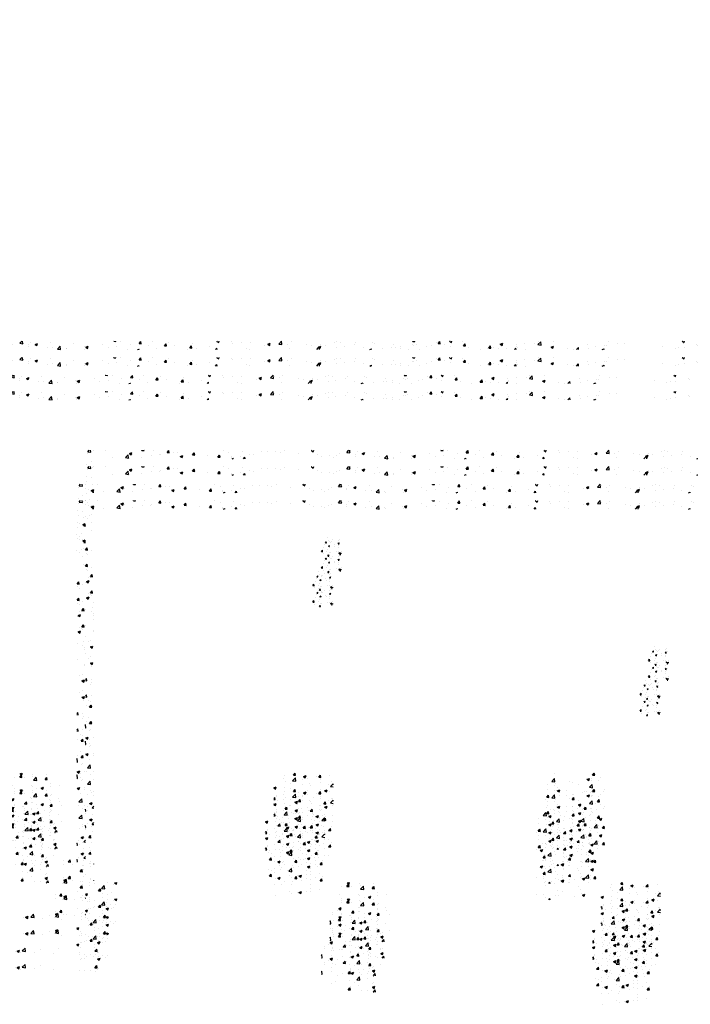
# Model space of a CAD drawing. Extents: x -210 to 4628, y -2287 to 14168.
# Tile 10 of 29: x 1304 to 1779, y 4024 to 4722. Entities that reach past the tile are written whole.
import ezdxf

# ---------------------------------------------------------------- set-up
doc = ezdxf.new("R2010")
doc.units = 0
doc.layers.get('0').update_dxf_attribs({"linetype": 'CONTINUOUS'})
for name, color, linetype in [('E1', 4, 'CONTINUOUS'), ('FIXT', 6, 'CONTINUOUS'), ('STRUCT', 2, 'CONTINUOUS')]:
    doc.layers.add(name, color=color, linetype=linetype)

# ---------------------------------------------------------------- blocks, each defined once
blk = doc.blocks.new('*X')
at = {"color": 0}
for p, q in [((781.2, 1845.1), (781.2, 1845.1)), ((781.9, 1847.1), (783.8, 1849.2)), ((781.9, 1847.1), (786.3, 1846.4)), ((786.3, 1846.4), (786, 1849.2)), ((790.6, 1849), (790.6, 1849)), ((807.1, 1848.9), (807.1, 1848.9)), ((835.2, 1838.8), (839.1, 1842.9)), ((839.7, 1838.2), (839.1, 1842.9)), ((841, 1844.6), (844.5, 1846)), ((841, 1844.6), (843.5, 1842.9)), ((843.5, 1842.9), (844.5, 1846)), ((845.4, 1843.7), (845.4, 1843.7)), ((858.6, 1849), (858.7, 1849.2)), ((858.6, 1849), (861.6, 1848.8)), ((861.6, 1848.8), (861.5, 1849.2)), ((872, 1841.7), (872, 1841.7)), ((874.6, 1848.7), (874.6, 1848.7)), ((883.4, 1842.7), (883.4, 1842.7)), ((884.5, 1843.4), (884.5, 1843.4)), ((894.5, 1845.9), (896.9, 1848.8)), ((894.5, 1845.9), (897.4, 1845.6)), ((897.4, 1845.6), (896.9, 1848.8)), ((903.5, 1845.9), (903.5, 1845.9)), ((909.1, 1846.2), (909.1, 1846.2)), ((912.9, 1840.6), (916.4, 1842)), ((915.4, 1838.9), (916.4, 1842)), ((930.3, 1842.7), (932.7, 1845.6)), ((930.3, 1842.7), (933.3, 1842.5)), ((933.3, 1842.5), (932.7, 1845.6)), ((952, 1841.2), (952, 1841.2)), ((966.2, 1839.6), (968.6, 1842.5)), ((969.2, 1839.3), (968.6, 1842.5)), ((974.1, 1849), (974.1, 1849)), ((981.2, 1846.2), (981.2, 1846.2)), ((1000.8, 1847.9), (1000.8, 1847.9)), ((1010.6, 1843.2), (1010.6, 1843.2)), ((1016.4, 1842.8), (1016.4, 1842.8)), ((1027.5, 1846.8), (1027.5, 1846.8)), ((1036.6, 1847), (1036.6, 1847)), ((1048, 1846.9), (1048, 1846.9)), ((1054.2, 1845.6), (1054.2, 1845.6)), ((1060.5, 1848.6), (1060.5, 1848.6)), ((1080.9, 1844.5), (1080.9, 1844.5)), ((1098.6, 1848.7), (1099.8, 1849.2)), ((1098.6, 1848.7), (1101.1, 1847.1)), ((1101.1, 1847.1), (1101.8, 1849.2)), ((1107.6, 1843.4), (1107.6, 1843.4)), ((1112.9, 1840.8), (1112.9, 1840.8)), ((1124.9, 1841.4), (1124.9, 1841.4)), ((1134.3, 1842.3), (1134.3, 1842.3)), ((1138.6, 1844.3), (1138.6, 1844.3)), ((1148.8, 1846.2), (1151.7, 1849.2)), ((1148.8, 1846.2), (1153.2, 1845.5)), ((1153.2, 1845.5), (1152.8, 1849.2)), ((1154.1, 1846.4), (1154.1, 1846.4)), ((1160.9, 1843.8), (1160.9, 1843.8)), ((1161, 1841.1), (1161, 1841.1)), ((1163.8, 1847.5), (1163.8, 1847.5)), ((1170.5, 1844.7), (1174, 1846.1)), ((1170.5, 1844.7), (1172.9, 1843)), ((1172.9, 1843), (1174, 1846.1)), ((1173.4, 1845.4), (1173.4, 1845.4)), ((1192.3, 1847.9), (1192.3, 1847.9)), ((1202.1, 1837.9), (1206, 1842)), ((1206.6, 1837.2), (1206, 1842)), ((1224.4, 1845.4), (1224.4, 1845.4)), ((1240.1, 1841.4), (1240.1, 1841.4)), ((1242.3, 1840.7), (1245.8, 1842.1)), ((1242.3, 1840.7), (1244.8, 1839)), ((1244.8, 1839), (1245.8, 1842.1)), ((1266.1, 1845.1), (1266.1, 1845.1)), ((1282, 1849), (1282.2, 1849.2)), ((1282, 1849), (1285, 1848.7)), ((1285, 1848.7), (1284.9, 1849.2)), ((1286.3, 1842.3), (1286.3, 1842.3)), ((1291.8, 1848.6), (1291.8, 1848.6)), ((1305.2, 1844.8), (1305.2, 1844.8)), ((1317.9, 1845.8), (1320.3, 1848.7)), ((1317.9, 1845.8), (1320.9, 1845.6)), ((1320.9, 1845.6), (1320.3, 1848.7)), ((1330.9, 1842.9), (1330.9, 1842.9)), ((1336.8, 1849), (1336.8, 1849)), ((1353.7, 1842.7), (1356.1, 1845.6)), ((1353.7, 1842.7), (1356.7, 1842.4)), ((1356.7, 1842.4), (1356.1, 1845.6)), ((1360.1, 1847.9), (1360.1, 1847.9)), ((1368, 1842.5), (1368, 1842.5)), ((1389.6, 1839.6), (1392, 1842.4)), ((1392.6, 1839.3), (1392, 1842.4)), ((1393.3, 1845.7), (1393.3, 1845.7)), ((1418.1, 1841.7), (1418.1, 1841.7)), ((1428, 1848.8), (1428.9, 1849.2)), ((1428, 1848.8), (1430.5, 1847.2)), ((1430.5, 1847.2), (1431.2, 1849.2)), ((1448.4, 1848.5), (1448.4, 1848.5)), ((1449.7, 1845.8), (1449.7, 1845.8)), ((1462.2, 1847.5), (1462.2, 1847.5)), ((1475.1, 1847.4), (1475.1, 1847.4)), ((1495.6, 1843.2), (1495.6, 1843.2)), ((1499.9, 1844.8), (1503.4, 1846.2)), ((1499.9, 1844.8), (1502.4, 1843.2)), ((1501.8, 1846.3), (1501.8, 1846.3)), ((1502.4, 1843.2), (1503.4, 1846.2)), ((1503.8, 1843.1), (1503.8, 1843.1)), ((1515.7, 1845.2), (1519.5, 1849.2)), ((1515.7, 1845.2), (1520.1, 1844.5)), ((1520.1, 1844.5), (1519.6, 1849.2)), ((1521.2, 1846.8), (1521.2, 1846.8)), ((1528.4, 1845.2), (1528.4, 1845.2)), ((1533, 1848.1), (1533, 1848.1)), ((1555.1, 1844), (1555.1, 1844)), ((1562.6, 1842.7), (1562.6, 1842.7)), ((1569.3, 1837.2), (1572.9, 1841)), ((1571.8, 1840.8), (1575.3, 1842.2)), ((1571.8, 1840.8), (1574.2, 1839.2)), ((1573.4, 1837.2), (1572.9, 1841)), ((1574.1, 1842.2), (1574.1, 1842.2)), ((1574.2, 1839.2), (1575.3, 1842.2)), ((1575.2, 1844.4), (1575.2, 1844.4)), ((1581.8, 1842.9), (1581.8, 1842.9)), ((1594.1, 1846.9), (1594.1, 1846.9)), ((1598, 1848.5), (1598, 1848.5)), ((1603.3, 1847.2), (1603.3, 1847.2)), ((1608.5, 1841.8), (1608.5, 1841.8)), ((1622.8, 1843.8), (1622.8, 1843.8)), ((1624.7, 1847.4), (1624.7, 1847.4)), ((1648.7, 1847.5), (1648.7, 1847.5)), ((1651.4, 1846.2), (1651.4, 1846.2)), ((1678.1, 1845.1), (1678.1, 1845.1)), ((1688.1, 1841.2), (1688.1, 1841.2)), ((1704.7, 1844), (1704.7, 1844)), ((1705.4, 1848.9), (1705.6, 1849.2)), ((1705.4, 1848.9), (1708.4, 1848.7)), ((1707, 1843.7), (1707, 1843.7)), ((1708.4, 1848.7), (1708.3, 1849.2)), ((1709.9, 1844.7), (1709.9, 1844.7)), ((1725, 1841.4), (1725, 1841.4)), ((1731.4, 1842.9), (1731.4, 1842.9)), ((1738.6, 1847.9), (1738.6, 1847.9)), ((1741.3, 1845.8), (1743.7, 1848.7)), ((1741.3, 1845.8), (1744.3, 1845.5)), ((1744.3, 1845.5), (1743.7, 1848.7)), ((1750.7, 1844.9), (1750.7, 1844.9)), ((1757.5, 1849), (1758.1, 1849.2)), ((1757.5, 1849), (1760, 1847.3)), ((1758.1, 1841.7), (1758.1, 1841.7)), ((1760, 1847.3), (1760.6, 1849.2)), ((1776, 1848.1), (1776, 1848.1)), ((1777.2, 1842.7), (1779.6, 1845.5)), ((1777.2, 1842.7), (1780.1, 1842.4)), ((1780.1, 1842.4), (1779.6, 1845.5)), ((1813, 1839.5), (1815.4, 1842.4)), ((1816, 1839.3), (1815.4, 1842.4)), ((1829.3, 1844.9), (1832.8, 1846.3)), ((1829.3, 1844.9), (1831.8, 1843.3)), ((1831.8, 1843.3), (1832.8, 1846.3)), ((1851.5, 1844.8), (1851.5, 1844.8)), ((1852.2, 1841.9), (1852.2, 1841.9)), ((1864, 1846.4), (1864, 1846.4)), ((1878.2, 1845.7), (1878.2, 1845.7)), ((1882.6, 1844.3), (1886.5, 1848.3)), ((1882.6, 1844.3), (1887, 1843.6)), ((1882.7, 1844.9), (1882.7, 1844.9)), ((1882.9, 1848.9), (1882.9, 1848.9)), ((1887, 1843.6), (1886.5, 1848.3)), ((1901.2, 1840.9), (1904.7, 1842.3)), ((1901.2, 1840.9), (1903.7, 1839.3)), ((1903.7, 1839.3), (1904.7, 1842.3)), ((1903.9, 1849.2), (1903.9, 1849.2)), ((1953, 1843.9), (1953, 1843.9)), ((1964.4, 1841.6), (1964.4, 1841.6)), ((1976.9, 1843.3), (1976.9, 1843.3)), ((1980.2, 1843), (1980.2, 1843)), ((1982.2, 1848.9), (1982.2, 1848.9)), ((1995.8, 1845.8), (1995.8, 1845.8)), ((2005.4, 1846.2), (2005.4, 1846.2)), ((2059.6, 1841.4), (2059.6, 1841.4)), ((2086.9, 1849.1), (2087.2, 1849.2)), ((2086.9, 1849.1), (2089.4, 1847.4)), ((2088.8, 1846.4), (2088.8, 1846.4)), ((2089.4, 1847.4), (2090, 1849.2)), ((2107.7, 1843.8), (2107.7, 1843.8)), ((2108.8, 1842.7), (2108.8, 1842.7)), ((780.6, 1828.5), (780.6, 1828.5)), ((787.1, 1833.7), (787.1, 1833.7)), ((816.3, 1838.7), (816.3, 1838.7)), ((835.2, 1838.8), (839.7, 1838.2)), ((840.5, 1837.6), (840.5, 1837.6)), ((857.5, 1839), (857.5, 1839)), ((912.9, 1840.6), (915.4, 1838.9)), ((966.2, 1839.6), (969.2, 1839.3)), ((984.9, 1838.6), (984.9, 1838.6)), ((985.4, 1840), (985.4, 1840)), ((986.2, 1837.2), (988.2, 1838)), ((988, 1837.2), (988.2, 1838)), ((997.5, 1840.3), (997.5, 1840.3)), ((1002.6, 1837.2), (1004.5, 1839.3)), ((1004.9, 1837.2), (1004.5, 1839.3)), ((1129.3, 1839.6), (1129.3, 1839.6)), ((1187.7, 1840), (1187.7, 1840)), ((1195.2, 1840.4), (1195.2, 1840.4)), ((1202.1, 1837.9), (1206.6, 1837.2)), ((1214.4, 1838.9), (1214.4, 1838.9)), ((1214.9, 1838.2), (1214.9, 1838.2)), ((1241, 1837.7), (1241, 1837.7)), ((1273.8, 1840.7), (1273.8, 1840.7)), ((1301.8, 1837.9), (1301.8, 1837.9)), ((1315.4, 1837.2), (1317.7, 1838.1)), ((1317.4, 1837.2), (1317.7, 1838.1)), ((1342.4, 1838.9), (1342.4, 1838.9)), ((1386.7, 1837.5), (1386.7, 1837.5)), ((1389.6, 1839.6), (1392.6, 1839.3)), ((1399.2, 1839.2), (1399.2, 1839.2)), ((1426.1, 1837.2), (1427.9, 1839.3)), ((1428.3, 1837.2), (1427.9, 1839.3)), ((1469.6, 1839.5), (1469.6, 1839.5)), ((1474.7, 1838.1), (1474.7, 1838.1)), ((1531.1, 1838.6), (1531.1, 1838.6)), ((1597.5, 1840.6), (1597.5, 1840.6)), ((1635.2, 1840.7), (1635.2, 1840.7)), ((1644.5, 1837.2), (1647.1, 1838.2)), ((1646.8, 1837.2), (1647.1, 1838.2)), ((1661.9, 1839.5), (1661.9, 1839.5)), ((1675.5, 1839.6), (1675.5, 1839.6)), ((1680.7, 1839.7), (1680.7, 1839.7)), ((1688.6, 1838.4), (1688.6, 1838.4)), ((1699.1, 1837.6), (1699.1, 1837.6)), ((1715.3, 1837.3), (1715.3, 1837.3)), ((1784.8, 1840.6), (1784.8, 1840.6)), ((1801, 1838.1), (1801, 1838.1)), ((1811.5, 1839.5), (1811.5, 1839.5)), ((1813, 1839.5), (1816, 1839.3)), ((1819.9, 1840.6), (1819.9, 1840.6)), ((1827, 1838.7), (1827, 1838.7)), ((1838.2, 1838.3), (1838.2, 1838.3)), ((1849.5, 1837.2), (1851.3, 1839.3)), ((1851.7, 1837.2), (1851.3, 1839.3)), ((1853.6, 1839.9), (1853.6, 1839.9)), ((1864.9, 1837.2), (1864.9, 1837.2)), ((1923.9, 1838.9), (1923.9, 1838.9)), ((1932.8, 1837.5), (1932.8, 1837.5)), ((1937.1, 1837.2), (1939.8, 1840.1)), ((1940.2, 1837.2), (1939.8, 1840.1)), ((1954.5, 1839.5), (1954.5, 1839.5)), ((1973.7, 1837.2), (1976.5, 1838.3)), ((1976.2, 1837.2), (1976.5, 1838.3)), ((2077.3, 1838.5), (2077.3, 1838.5)), ((2081.7, 1840), (2081.7, 1840)), ((2089.8, 1840.2), (2089.8, 1840.2)), ((788.1, 1824.6), (788.1, 1824.6)), ((779.9, 1811.8), (779.9, 1811.8)), ((779.3, 1795.2), (779.3, 1795.2)), ((782.7, 1794), (782.7, 1794)), ((786.8, 1792.2), (790.3, 1793.6)), ((786.8, 1792.2), (789.3, 1790.6)), ((788.5, 1790.1), (790.7, 1792.4)), ((788.5, 1790.1), (790.7, 1789.8)), ((789.3, 1790.6), (790.3, 1793.6)), ((778.7, 1778.5), (778.7, 1778.5)), ((782.1, 1775.9), (782.1, 1775.9)), ((784.6, 1779.3), (784.6, 1779.3)), ((787, 1770.3), (787, 1770.3)), ((787.8, 1758.7), (787.8, 1758.7)), ((778.8, 1708), (781.2, 1710.9)), ((778.8, 1708), (781.7, 1707.7)), ((780, 1703.7), (780, 1703.7)), ((781.7, 1707.7), (781.2, 1710.9)), ((781.6, 1701.8), (781.6, 1701.8)), ((786.8, 1707), (786.8, 1707)), ((779.3, 1685.6), (779.3, 1685.6)), ((780.2, 1663.3), (783.7, 1664.7)), ((780.2, 1663.3), (782.7, 1661.7)), ((782.4, 1669.5), (782.4, 1669.5)), ((782.7, 1661.7), (783.7, 1664.7)), ((785.1, 1668.4), (785.1, 1668.4)), ((785.7, 1670.4), (788.1, 1673.3)), ((785.7, 1670.4), (788.7, 1670.1)), ((788.7, 1670.1), (788.1, 1673.3)), ((788.6, 1649.7), (788.6, 1649.7)), ((786.7, 1643.7), (786.7, 1643.7)), ((790.4, 1633.1), (790.4, 1633.1)), ((778.9, 1624.1), (778.9, 1624.1)), ((789.4, 1617.4), (789.4, 1617.4)), ((789.7, 1615), (789.7, 1615)), ((782.4, 1578.1), (782.4, 1578.1)), ((786.5, 1580.4), (786.5, 1580.4)), ((785.7, 1570.7), (789.2, 1572)), ((785.7, 1570.7), (788.2, 1569)), ((785.9, 1572), (785.9, 1572)), ((788.2, 1569), (789.2, 1572)), ((1581.6, 1563.7), (1582.8, 1565.2)), ((1581.6, 1563.7), (1583.1, 1563.6)), ((1583.1, 1563.6), (1582.8, 1565.2)), ((1584.1, 1570.7), (1584.1, 1570.7)), ((1585.6, 1566.9), (1585.6, 1566.9)), ((1587.5, 1565.9), (1587.5, 1565.9)), ((1588.7, 1564.2), (1588.7, 1564.2)), ((1590.1, 1565.2), (1590.1, 1565.2)), ((1591.9, 1567.7), (1591.9, 1567.7)), ((1599.5, 1562.2), (1600.7, 1563.6)), ((1599.5, 1562.2), (1601, 1562)), ((1600.1, 1567.5), (1600.1, 1567.5)), ((1601, 1562), (1600.7, 1563.6)), ((1601.4, 1569), (1601.4, 1569)), ((1602.1, 1563.7), (1602.1, 1563.7)), ((1575.8, 1551.5), (1577.4, 1553.2)), ((1576, 1551.1), (1577.7, 1550.8)), ((1577.7, 1550.8), (1577.5, 1553.2)), ((1578.7, 1548), (1578.7, 1548)), ((1579, 1557.1), (1579, 1557.1)), ((1580.6, 1561.4), (1580.6, 1561.4)), ((1583.7, 1551.5), (1583.7, 1551.5)), ((1585.1, 1554), (1585.1, 1554)), ((1585.3, 1557.9), (1585.3, 1557.9)), ((1585.8, 1559.1), (1587.5, 1559.8)), ((1585.8, 1559.1), (1587, 1558.3)), ((1586.9, 1549.3), (1586.9, 1549.3)), ((1587, 1558.3), (1587.5, 1559.8)), ((1587.2, 1557.6), (1587.2, 1557.6)), ((1588.2, 1549.3), (1588.2, 1549.3)), ((1594, 1560.9), (1594, 1560.9)), ((1594.8, 1559.1), (1594.8, 1559.1)), ((1597.1, 1551), (1597.1, 1551)), ((1599.5, 1550.9), (1599.5, 1550.9)), ((1599.7, 1556.5), (1599.7, 1556.5)), ((1599.8, 1559.2), (1599.8, 1559.2)), ((1600.7, 1549.1), (1602.5, 1549.8)), ((1600.7, 1549.1), (1602, 1548.2)), ((1602, 1548.2), (1602.5, 1549.8)), ((1602.2, 1547), (1604.1, 1549.1)), ((1604, 1551.3), (1604, 1551.3)), ((1604.2, 1548.1), (1604.1, 1549.1)), ((787.6, 1542.8), (787.6, 1542.8)), ((1585.1, 1544.9), (1586.3, 1546.4)), ((1585.1, 1544.9), (1586.6, 1544.8)), ((1586.6, 1544.8), (1586.3, 1546.4)), ((1602.2, 1547), (1603.3, 1546.9)), ((778.7, 1524.4), (780, 1526)), ((778.7, 1523), (780.6, 1522.8)), ((780.6, 1522.8), (780, 1526)), ((787, 1524.7), (787, 1524.7)), ((786.4, 1517.1), (786.4, 1517.1)), ((783, 1494.5), (783, 1494.5)), ((779.6, 1487.8), (779.6, 1487.8)), ((784.5, 1485.5), (786.9, 1488.3)), ((784.5, 1485.5), (787.5, 1485.2)), ((787.5, 1485.2), (786.9, 1488.3)), ((778.7, 1460.5), (778.8, 1460.6)), ((778.7, 1455.9), (779.4, 1455.8)), ((779.4, 1455.8), (778.8, 1460.6)), ((783.8, 1462.3), (783.8, 1462.3)), ((784.9, 1452.5), (784.9, 1452.5)), ((786.2, 1453.8), (786.2, 1453.8)), ((779.1, 1441.8), (782.6, 1443.1)), ((779.1, 1441.8), (781.5, 1440.1)), ((781.5, 1440.1), (782.6, 1443.1)), ((790, 1442.4), (790, 1442.4)), ((784.3, 1434.4), (784.3, 1434.4)), ((780.2, 1416.9), (780.2, 1416.9)), ((790, 1417.2), (790, 1417.2)), ((781.5, 1399.5), (785.4, 1403.6)), ((781.5, 1399.5), (786, 1398.9)), ((786, 1398.9), (785.4, 1403.6)), ((786.1, 1390.5), (786.1, 1390.5)), ((790.1, 1382.8), (790.1, 1382.8)), ((782.2, 1362.2), (782.2, 1362.2)), ((787.2, 1364.8), (787.2, 1364.8)), ((789.5, 1366.2), (789.5, 1366.2)), ((778.7, 1340.9), (778.8, 1341)), ((779.4, 1337.9), (778.8, 1341)), ((781.5, 1344.1), (781.5, 1344.1)), ((784.6, 1349.1), (788.1, 1350.5)), ((784.6, 1349.1), (787.1, 1347.5)), ((787.1, 1347.5), (788.1, 1350.5)), ((788.2, 1342.6), (790.7, 1345.2)), ((788.2, 1342.6), (790.7, 1342.2)), ((788.9, 1349.5), (788.9, 1349.5)), ((778.7, 1338), (779.4, 1337.9)), ((785.9, 1327.1), (785.9, 1327.1)), ((787.3, 1326.9), (787.3, 1326.9)), ((788.3, 1332.9), (788.3, 1332.9)), ((787.7, 1316.2), (787.7, 1316.2)), ((783.3, 1300.6), (785.7, 1303.4)), ((783.3, 1300.6), (786.3, 1300.3)), ((786.3, 1300.3), (785.7, 1303.4)), ((787.1, 1299.6), (787.1, 1299.6)), ((784.3, 1287.3), (784.3, 1287.3)), ((786.5, 1283), (786.5, 1283)), ((779.4, 1271.9), (779.4, 1271.9)), ((747.9, 1267.7), (747.9, 1267.7)), ((747.9, 1262.9), (747.9, 1262.9)), ((754.4, 1266.1), (756.8, 1269)), ((754.4, 1266.1), (757.4, 1265.8)), ((757.4, 1265.8), (756.8, 1269)), ((759.9, 1262.6), (759.9, 1262.6)), ((774.6, 1261.7), (774.6, 1261.7)), ((785.8, 1263.8), (785.8, 1263.8)), ((785.9, 1266.3), (785.9, 1266.3)), ((790.3, 1263), (790.7, 1263.5)), ((790.3, 1263), (790.7, 1262.9)), ((748.1, 1240.4), (751.6, 1241.7)), ((750.6, 1238.7), (751.6, 1241.7)), ((746.6, 1236.3), (746.6, 1236.3)), ((748.1, 1236.9), (752, 1240.9)), ((748.1, 1240.4), (750.6, 1238.7)), ((748.1, 1236.9), (752.5, 1236.2)), ((752.5, 1236.2), (752, 1240.9)), ((784.6, 1236.6), (784.6, 1236.6)), ((784.6, 1233), (784.6, 1233)), ((791.3, 1235.2), (791.3, 1235.2)), ((797.2, 1225.3), (799.6, 1228.2)), ((800.2, 1225.1), (799.6, 1228.2)), ((801.4, 1228.6), (805.3, 1232.7)), ((801.4, 1228.6), (805.9, 1227.9)), ((805.9, 1227.9), (805.3, 1232.7)), ((810.3, 1236.5), (810.3, 1236.5)), ((818, 1234.1), (818, 1234.1)), ((819.9, 1236.4), (822.1, 1237.2)), ((819.9, 1236.4), (822.4, 1234.7)), ((822.4, 1234.7), (823.3, 1237.2)), ((1141.3, 1231.7), (1141.3, 1231.7)), ((1148.9, 1231.6), (1151.3, 1234.5)), ((1148.9, 1231.6), (1151.9, 1231.3)), ((1149.4, 1236.5), (1151.2, 1237.2)), ((1149.4, 1236.5), (1151.9, 1234.8)), ((1151.9, 1231.3), (1151.3, 1234.5)), ((1151.9, 1234.8), (1152.7, 1237.2)), ((1154.9, 1231.4), (1154.9, 1231.4)), ((1167.3, 1235.4), (1167.3, 1235.4)), ((1167.4, 1233), (1167.4, 1233)), ((1168.3, 1227.6), (1172.2, 1231.7)), ((1168.3, 1227.6), (1172.8, 1227)), ((1172.8, 1227), (1172.2, 1231.7)), ((1184.8, 1228.4), (1187.2, 1231.3)), ((1184.8, 1228.4), (1187.8, 1228.2)), ((1186.3, 1235.5), (1186.3, 1235.5)), ((1187.8, 1228.2), (1187.2, 1231.3)), ((1521.9, 1230.1), (1521.9, 1230.1)), ((1524, 1234.1), (1524, 1234.1)), ((1535.2, 1226.7), (1539.1, 1230.8)), ((1536.5, 1234.7), (1538.6, 1237.2)), ((1536.5, 1234.7), (1539.4, 1234.4)), ((1539.4, 1234.4), (1538.9, 1237.2)), ((1539.7, 1226), (1539.1, 1230.8)), ((1548.6, 1229), (1548.6, 1229)), ((1550.7, 1232.6), (1554.2, 1233.9)), ((1550.7, 1232.6), (1553.1, 1230.9)), ((1553.1, 1230.9), (1554.2, 1233.9)), ((1556.6, 1230.3), (1556.6, 1230.3)), ((1569.2, 1232), (1569.2, 1232)), ((1572.3, 1231.5), (1574.7, 1234.4)), ((1572.3, 1231.5), (1575.3, 1231.3)), ((1575.3, 1231.3), (1574.7, 1234.4)), ((1575.3, 1227.9), (1575.3, 1227.9)), ((1588.1, 1234.4), (1588.1, 1234.4)), ((1902.1, 1225.7), (1906, 1229.8)), ((1906.6, 1225.1), (1906, 1229.8)), ((1906.6, 1236.5), (1906.6, 1236.5)), ((1952, 1228.7), (1955.5, 1230)), ((1952, 1228.7), (1954.4, 1227)), ((1954.4, 1227), (1955.5, 1230)), ((1957.7, 1227.1), (1957.7, 1227.1)), ((1958.4, 1229.2), (1958.4, 1229.2)), ((1959.9, 1234.6), (1962, 1237.2)), ((1959.9, 1234.6), (1962.9, 1234.4)), ((1962.9, 1234.4), (1962.3, 1237.2)), ((1970.9, 1230.9), (1970.9, 1230.9)), ((752.5, 1214.4), (752.5, 1214.4)), ((778.7, 1220.5), (781.4, 1221.6)), ((778.7, 1219.7), (780.4, 1218.6)), ((780.4, 1218.6), (781.4, 1221.6)), ((784, 1216.4), (784, 1216.4)), ((797.2, 1225.3), (800.2, 1225.1)), ((802.8, 1216.5), (802.8, 1216.5)), ((803, 1221), (803, 1221)), ((809.7, 1219.9), (809.7, 1219.9)), ((815.5, 1222.7), (815.5, 1222.7)), ((1138.3, 1220.5), (1138.3, 1220.5)), ((1140.7, 1215), (1140.7, 1215)), ((1152.6, 1213.2), (1152.6, 1213.2)), ((1154.2, 1213.3), (1154.2, 1213.3)), ((1165, 1219.4), (1165, 1219.4)), ((1166.7, 1218.8), (1166.7, 1218.8)), ((1173.2, 1215.8), (1173.2, 1215.8)), ((1179.2, 1216.3), (1182.7, 1217.7)), ((1179.2, 1216.3), (1181.7, 1214.7)), ((1181.7, 1218.2), (1181.7, 1218.2)), ((1181.7, 1214.7), (1182.7, 1217.7)), ((1191.7, 1218.3), (1191.7, 1218.3)), ((1192.4, 1222.3), (1192.4, 1222.3)), ((1204.8, 1220), (1204.8, 1220)), ((1508.7, 1216.5), (1512.1, 1217.8)), ((1508.7, 1216.4), (1511.1, 1214.8)), ((1511.1, 1214.8), (1512.1, 1217.8)), ((1523.4, 1217.5), (1523.4, 1217.5)), ((1525.1, 1226.1), (1525.1, 1226.1)), ((1531.5, 1215), (1531.5, 1215)), ((1532.5, 1223.4), (1532.5, 1223.4)), ((1535.2, 1226.7), (1539.7, 1226)), ((1549.3, 1221.2), (1549.3, 1221.2)), ((1559.1, 1222.3), (1559.1, 1222.3)), ((1560.7, 1220), (1560.7, 1220)), ((1574.9, 1214.7), (1574.9, 1214.7)), ((1575, 1224.7), (1575, 1224.7)), ((1580.5, 1212.4), (1584, 1213.8)), ((1583, 1210.8), (1584, 1213.8)), ((1585.8, 1221.2), (1585.8, 1221.2)), ((1588.6, 1218.4), (1592.5, 1222.5)), ((1588.6, 1218.4), (1592.7, 1217.8)), ((1589.8, 1225), (1589.8, 1225)), ((1592.7, 1220.7), (1592.5, 1222.5)), ((1895.4, 1220.9), (1895.4, 1220.9)), ((1895.6, 1214.4), (1895.6, 1214.4)), ((1902.1, 1225.7), (1906.6, 1225.1)), ((1906, 1219.9), (1906, 1219.9)), ((1907.9, 1222.6), (1907.9, 1222.6)), ((1909.9, 1212.6), (1913.4, 1213.9)), ((1910.4, 1216.8), (1910.4, 1216.8)), ((1912.4, 1210.9), (1913.4, 1213.9)), ((1922.3, 1213.2), (1922.3, 1213.2)), ((1926.8, 1225.1), (1926.8, 1225.1)), ((1932, 1223.6), (1932, 1223.6)), ((1939.6, 1221.8), (1939.6, 1221.8)), ((1955.5, 1217.5), (1959.4, 1221.5)), ((1955.5, 1217.5), (1959.9, 1216.8)), ((1959.9, 1216.8), (1959.4, 1221.5)), ((1968.7, 1226.8), (1968.7, 1226.8)), ((1976.7, 1213.6), (1976.7, 1213.6)), ((781.6, 1209.6), (781.6, 1209.6)), ((783.4, 1199.7), (783.4, 1199.7)), ((785.6, 1200.5), (785.6, 1200.5)), ((789.8, 1201.3), (789.8, 1201.3)), ((792.1, 1202.9), (792.1, 1202.9)), ((802.4, 1203), (802.4, 1203)), ((807.8, 1200.1), (811.3, 1201.4)), ((807.8, 1200.1), (810.3, 1198.4)), ((808.3, 1208.5), (808.3, 1208.5)), ((809.1, 1203.3), (809.1, 1203.3)), ((810.3, 1198.4), (811.3, 1201.4)), ((814.8, 1205.5), (814.8, 1205.5)), ((818.8, 1201.8), (818.8, 1201.8)), ((821.3, 1205.4), (821.3, 1205.4)), ((1137.2, 1200.2), (1140.7, 1201.6)), ((1137.2, 1200.2), (1139.7, 1198.5)), ((1139.7, 1198.5), (1140.7, 1201.6)), ((1141.7, 1211.7), (1141.7, 1211.7)), ((1164.6, 1202.3), (1164.6, 1202.3)), ((1166.1, 1202.1), (1166.1, 1202.1)), ((1191.6, 1200.2), (1191.6, 1200.2)), ((1191.8, 1205.7), (1191.8, 1205.7)), ((1193.7, 1207.3), (1193.7, 1207.3)), ((1204.1, 1201.9), (1204.1, 1201.9)), ((1508.7, 1201.6), (1509.9, 1203.1)), ((1508.7, 1200.1), (1510.5, 1199.9)), ((1510.5, 1199.9), (1509.9, 1203.1)), ((1511.9, 1206.4), (1511.9, 1206.4)), ((1512, 1204.7), (1512, 1204.7)), ((1522.8, 1200.8), (1522.8, 1200.8)), ((1538.7, 1203.6), (1538.7, 1203.6)), ((1543.4, 1197.1), (1545.8, 1199.9)), ((1543.5, 1210.6), (1543.5, 1210.6)), ((1543.5, 1204), (1543.5, 1204)), ((1546.4, 1196.8), (1545.8, 1199.9)), ((1548.7, 1204.6), (1548.7, 1204.6)), ((1556, 1212.2), (1556, 1212.2)), ((1565.3, 1202.5), (1565.3, 1202.5)), ((1572.6, 1209), (1572.6, 1209)), ((1574.4, 1208.1), (1574.4, 1208.1)), ((1580.5, 1212.4), (1583, 1210.8)), ((1592, 1201.3), (1592, 1201.3)), ((1893.2, 1200.8), (1893.2, 1200.8)), ((1894.7, 1202.9), (1894.7, 1202.9)), ((1895.1, 1203.3), (1897.5, 1206.2)), ((1895.1, 1203.3), (1898.1, 1203)), ((1898.1, 1203), (1897.5, 1206.2)), ((1905.4, 1203.2), (1905.4, 1203.2)), ((1906.1, 1207.6), (1906.1, 1207.6)), ((1909.9, 1212.6), (1912.4, 1210.9)), ((1913.7, 1205.3), (1913.7, 1205.3)), ((1922.4, 1205.8), (1922.4, 1205.8)), ((1931, 1200.2), (1933.4, 1203)), ((1931, 1200.2), (1933.9, 1199.9)), ((1931.4, 1207), (1931.4, 1207)), ((1932.8, 1206.5), (1932.8, 1206.5)), ((1933.9, 1199.9), (1933.4, 1203)), ((1945.2, 1209.5), (1945.2, 1209.5)), ((1949, 1212.1), (1949, 1212.1)), ((1951.6, 1210.8), (1951.6, 1210.8)), ((1957.1, 1210.5), (1957.1, 1210.5)), ((1957.8, 1211.2), (1957.8, 1211.2)), ((1959.5, 1205.4), (1959.5, 1205.4)), ((1966.8, 1197), (1969.2, 1199.9)), ((1969.8, 1196.8), (1969.2, 1199.9)), ((1975.7, 1211), (1975.7, 1211)), ((691.5, 1187.6), (691.5, 1187.6)), ((693.9, 1188), (697.4, 1189.3)), ((693.9, 1188), (696.4, 1186.3)), ((695.2, 1188.9), (695.2, 1188.9)), ((696.4, 1186.3), (697.4, 1189.3)), ((698.2, 1185.5), (698.2, 1185.5)), ((701.3, 1188.2), (705.2, 1192.2)), ((701.3, 1188.2), (705.8, 1187.5)), ((705.8, 1187.5), (705.2, 1192.2)), ((706.5, 1189.3), (706.5, 1189.3)), ((718.2, 1186.5), (718.2, 1186.5)), ((727.3, 1190.5), (727.3, 1190.5)), ((744.9, 1185.3), (744.9, 1185.3)), ((804.1, 1187.7), (806.6, 1190.6)), ((804.1, 1187.7), (807.1, 1187.5)), ((807.1, 1187.5), (806.6, 1190.6)), ((808.1, 1185.7), (808.1, 1185.7)), ((808.5, 1186.6), (808.5, 1186.6)), ((1128.6, 1195), (1128.6, 1195)), ((1128.6, 1191.9), (1128.6, 1191.9)), ((1135.4, 1197.3), (1135.4, 1197.3)), ((1139.1, 1188.3), (1139.1, 1188.3)), ((1140.1, 1198.4), (1140.1, 1198.4)), ((1141.1, 1193.6), (1141.1, 1193.6)), ((1155.2, 1193.8), (1155.2, 1193.8)), ((1155.8, 1194), (1158.3, 1196.8)), ((1155.8, 1194), (1158.8, 1193.7)), ((1158.8, 1193.7), (1158.3, 1196.8)), ((1160, 1196.1), (1160, 1196.1)), ((1165.5, 1185.5), (1165.5, 1185.5)), ((1165.8, 1187.1), (1165.8, 1187.1)), ((1181.9, 1192.7), (1181.9, 1192.7)), ((1191.1, 1189), (1191.1, 1189)), ((1191.7, 1190.8), (1194.1, 1193.7)), ((1191.7, 1190.8), (1194.7, 1190.6)), ((1192.5, 1186), (1192.5, 1186)), ((1194.7, 1190.6), (1194.1, 1193.7)), ((1208.6, 1191.6), (1208.6, 1191.6)), ((1514.3, 1199), (1514.3, 1199)), ((1530.3, 1190.9), (1530.3, 1190.9)), ((1538.5, 1196.3), (1542, 1197.7)), ((1538.5, 1196.3), (1541, 1194.6)), ((1541, 1194.6), (1542, 1197.7)), ((1542.8, 1192.5), (1542.8, 1192.5)), ((1543.4, 1197.1), (1546.4, 1196.8)), ((1548.1, 1187.9), (1548.1, 1187.9)), ((1561.8, 1195), (1561.8, 1195)), ((1562.6, 1186.5), (1562.6, 1186.5)), ((1573.8, 1191.4), (1573.8, 1191.4)), ((1579.3, 1193.9), (1581.7, 1196.8)), ((1579.3, 1193.9), (1582.2, 1193.7)), ((1582.2, 1193.7), (1581.7, 1196.8)), ((1591.7, 1191.5), (1591.7, 1191.5)), ((1900.5, 1185.6), (1900.5, 1185.6)), ((1904.8, 1186.6), (1904.8, 1186.6)), ((1912.3, 1187.8), (1912.3, 1187.8)), ((1930.8, 1190.3), (1930.8, 1190.3)), ((1932.1, 1189.8), (1932.1, 1189.8)), ((1939, 1186.7), (1939, 1186.7)), ((1939.8, 1192.4), (1943.3, 1193.8)), ((1939.8, 1192.4), (1942.3, 1190.7)), ((1941.5, 1188.3), (1941.5, 1188.3)), ((1942.3, 1190.7), (1943.3, 1193.8)), ((1944.6, 1191.4), (1944.6, 1191.4)), ((1956.5, 1193.9), (1956.5, 1193.9)), ((1963.5, 1193.9), (1963.5, 1193.9)), ((1965.7, 1185.6), (1965.7, 1185.6)), ((1966.8, 1197), (1969.8, 1196.8)), ((1970.7, 1193.3), (1970.7, 1193.3)), ((782.8, 1183.1), (782.8, 1183.1)), ((789.2, 1183.2), (789.2, 1183.2)), ((798.3, 1183.1), (798.3, 1183.1)), ((804.7, 1183), (804.7, 1183)), ((1124.7, 1182.2), (1125.5, 1183)), ((1124.7, 1178.5), (1126, 1178.3)), ((1126, 1178.3), (1125.5, 1183)), ((1139.5, 1181.8), (1139.5, 1181.8)), ((1146.9, 1176.4), (1146.9, 1176.4)), ((1154.5, 1179.8), (1154.5, 1179.8)), ((1167, 1180.1), (1170.5, 1181.4)), ((1167, 1180.1), (1169.5, 1178.4)), ((1169.5, 1178.4), (1170.5, 1181.4)), ((1175, 1170.7), (1178.9, 1174.7)), ((1178.4, 1180.5), (1178.4, 1180.5)), ((1179.4, 1170), (1178.9, 1174.7)), ((1183.7, 1184.8), (1183.7, 1184.8)), ((1190.5, 1172.4), (1190.5, 1172.4)), ((1191, 1182.2), (1191, 1182.2)), ((1512.8, 1172.5), (1512.8, 1172.5)), ((1522.2, 1184.2), (1522.2, 1184.2)), ((1528.9, 1178.1), (1528.9, 1178.1)), ((1529.7, 1172.8), (1529.7, 1172.8)), ((1533.4, 1181.5), (1533.4, 1181.5)), ((1541.9, 1169.7), (1545.8, 1173.8)), ((1546.3, 1169), (1545.8, 1173.8)), ((1548.6, 1175.3), (1548.6, 1175.3)), ((1555.6, 1176.9), (1555.6, 1176.9)), ((1568.3, 1176.2), (1571.8, 1177.5)), ((1568.3, 1176.2), (1570.8, 1174.5)), ((1570.8, 1174.5), (1571.8, 1177.5)), ((1573.2, 1174.8), (1573.2, 1174.8)), ((1580.2, 1179.4), (1580.2, 1179.4)), ((1582.3, 1175.8), (1582.3, 1175.8)), ((1897.8, 1176.3), (1901.3, 1177.6)), ((1897.8, 1176.3), (1900.3, 1174.6)), ((1900.3, 1174.6), (1901.3, 1177.6)), ((1908.8, 1168.8), (1912.7, 1172.8)), ((1912.3, 1183.3), (1912.3, 1183.3)), ((1913.2, 1168.1), (1912.7, 1172.8)), ((1930.2, 1173.7), (1930.2, 1173.7)), ((1931.4, 1171.7), (1931.4, 1171.7)), ((1950.4, 1174.2), (1950.4, 1174.2)), ((1955.9, 1177.2), (1955.9, 1177.2)), ((1969.6, 1172.3), (1973.1, 1173.6)), ((1969.6, 1172.3), (1972.1, 1170.6)), ((1972.1, 1170.6), (1973.1, 1173.6)), ((1138.9, 1165.1), (1138.9, 1165.1)), ((1145.3, 1168.4), (1145.3, 1168.4)), ((1162.8, 1156.4), (1165.2, 1159.2)), ((1164.9, 1168.9), (1164.9, 1168.9)), ((1165.8, 1156.1), (1165.2, 1159.2)), ((1165.3, 1160.8), (1165.3, 1160.8)), ((1172, 1167.3), (1172, 1167.3)), ((1175, 1170.7), (1179.4, 1170)), ((1177.8, 1162.4), (1177.8, 1162.4)), ((1196.7, 1164.9), (1196.7, 1164.9)), ((1196.9, 1159.9), (1200.4, 1161.3)), ((1196.9, 1159.9), (1199.4, 1158.3)), ((1198.7, 1166.2), (1198.7, 1166.2)), ((1199.4, 1158.3), (1200.4, 1161.3)), ((1514.5, 1162.6), (1516.9, 1165.5)), ((1514.5, 1162.6), (1517.5, 1162.3)), ((1517.5, 1162.3), (1516.9, 1165.5)), ((1517.2, 1171.1), (1517.2, 1171.1)), ((1521.6, 1167.5), (1521.6, 1167.5)), ((1526.3, 1160.1), (1529.8, 1161.4)), ((1526.3, 1160.1), (1528.8, 1158.4)), ((1528.8, 1158.4), (1529.8, 1161.4)), ((1539.5, 1171.3), (1539.5, 1171.3)), ((1541.9, 1169.7), (1546.3, 1169)), ((1547.5, 1171.3), (1547.5, 1171.3)), ((1550.3, 1159.5), (1552.7, 1162.3)), ((1550.3, 1159.5), (1553.3, 1159.2)), ((1553.3, 1159.2), (1552.7, 1162.3)), ((1566.2, 1170.2), (1566.2, 1170.2)), ((1567.1, 1159.7), (1567.1, 1159.7)), ((1572.6, 1158.2), (1572.6, 1158.2)), ((1579.6, 1161.4), (1579.6, 1161.4)), ((1586.2, 1156.3), (1588.6, 1159.2)), ((1589.2, 1156.1), (1588.6, 1159.2)), ((1589.7, 1161.7), (1589.7, 1161.7)), ((1902, 1165.7), (1904.4, 1168.6)), ((1902, 1165.7), (1905, 1165.4)), ((1902.6, 1162.3), (1902.6, 1162.3)), ((1904.2, 1169.9), (1904.2, 1169.9)), ((1905, 1165.4), (1904.4, 1168.6)), ((1908.8, 1168.8), (1913.2, 1168.1)), ((1918.9, 1170.1), (1918.9, 1170.1)), ((1927.6, 1156.2), (1931.1, 1157.5)), ((1929.3, 1161.1), (1929.3, 1161.1)), ((1930.1, 1154.5), (1931.1, 1157.5)), ((1937.9, 1162.6), (1940.3, 1165.4)), ((1937.9, 1162.6), (1940.9, 1162.3)), ((1939.4, 1158.4), (1939.4, 1158.4)), ((1940.9, 1162.3), (1940.3, 1165.4)), ((1955.2, 1160.6), (1955.2, 1160.6)), ((1956, 1160), (1956, 1160)), ((1962.1, 1160.5), (1966, 1164.5)), ((1962.1, 1160.5), (1966.6, 1159.8)), ((1966.6, 1159.8), (1966, 1164.5)), ((1968.6, 1163.4), (1968.6, 1163.4)), ((1968.8, 1158.6), (1968.8, 1158.6)), ((1973.8, 1159.4), (1976.2, 1162.3)), ((1973.8, 1159.4), (1976.7, 1159.2)), ((1976.7, 1159.4), (1976.2, 1162.3)), ((1162.8, 1156.4), (1165.8, 1156.1)), ((1181.6, 1154.9), (1181.6, 1154.9)), ((1189.9, 1155.7), (1189.9, 1155.7)), ((1198.6, 1153.2), (1201.1, 1156.1)), ((1198.6, 1153.2), (1199, 1153.2)), ((1201.6, 1153.2), (1201.1, 1156.1)), ((1520.9, 1150.9), (1520.9, 1150.9)), ((1531.4, 1151.7), (1531.4, 1151.7)), ((1535.5, 1155.6), (1535.5, 1155.6)), ((1545.7, 1151.5), (1545.7, 1151.5)), ((1546.9, 1154.6), (1546.9, 1154.6)), ((1560.5, 1156.7), (1560.5, 1156.7)), ((1572.4, 1150.4), (1572.4, 1150.4)), ((1572.5, 1145.7), (1572.5, 1145.7)), ((1585.4, 1144.1), (1585.4, 1144.1)), ((1586.2, 1156.3), (1589.2, 1156.1)), ((1903.6, 1153.3), (1903.6, 1153.3)), ((1905.8, 1150.3), (1905.8, 1150.3)), ((1910.3, 1153.4), (1910.3, 1153.4)), ((1913.1, 1155.6), (1913.1, 1155.6)), ((1918.3, 1152), (1918.3, 1152)), ((1927.6, 1156.2), (1930.1, 1154.5)), ((1929.6, 1157), (1929.6, 1157)), ((1937.2, 1154.5), (1937.2, 1154.5)), ((1939.8, 1154.4), (1939.8, 1154.4)), ((1951.4, 1147.5), (1951.4, 1147.5)), ((1954.6, 1143.9), (1954.6, 1143.9)), ((1966.5, 1153.3), (1966.5, 1153.3)), ((1522.3, 1135.8), (1522.3, 1135.8)), ((1543.3, 1140.7), (1543.3, 1140.7)), ((1546.3, 1138), (1546.3, 1138)), ((1553.9, 1140), (1553.9, 1140)), ((1556.2, 1139.9), (1559.7, 1141.3)), ((1556.2, 1139.9), (1558.7, 1138.2)), ((1558.7, 1138.2), (1559.7, 1141.3)), ((1566.4, 1141.6), (1566.4, 1141.6)), ((1572, 1141.5), (1572, 1141.5)), ((1893.1, 1137.5), (1893.1, 1137.5)), ((1903, 1136.7), (1903, 1136.7)), ((1905.1, 1132.3), (1905.1, 1132.3)), ((1909.9, 1129.2), (1911.4, 1131)), ((1911.7, 1129.2), (1911.4, 1131)), ((1919.3, 1135.7), (1919.3, 1135.7)), ((1922.3, 1142.5), (1922.3, 1142.5)), ((1924.1, 1134.8), (1924.1, 1134.8)), ((1929, 1140.4), (1929, 1140.4)), ((1946, 1134.6), (1946, 1134.6)), ((1955.7, 1138.9), (1955.7, 1138.9)), ((1957.5, 1136), (1961, 1137.4)), ((1957.5, 1136), (1960, 1134.4)), ((1960, 1134.4), (1961, 1137.4))]:
    blk.add_line(p, q, dxfattribs=at)
blk = doc.blocks.new('XEBACK')
at = {"layer": 'STRUCT', "color": 0}
for points in [[(1346.71, 4721.71)], [(1343.7, 4700.2)], [(1343.7, 4700.2)]]:
    blk.add_lwpolyline(points, dxfattribs=at)
at = {"layer": 'FIXT', "color": 0, "xscale": 0.5, "yscale": 0.5, "zscale": 0.5}
for p in [(730.02, 3569.46), (730.02, 3557.88), (724, 3545.39), (724, 3533.81), (961.63, 3492.2), (961.63, 3480.62), (955.61, 3468.14), (955.61, 3456.56)]:
    blk.add_blockref('*X', p, dxfattribs=at)

msp = doc.modelspace()

# ---------------------------------------------------------------- block references
at = {"layer": 'E1', "color": 0}
msp.add_blockref('XEBACK', (0, 0), dxfattribs=at)

doc.saveas('drawing.dxf')
